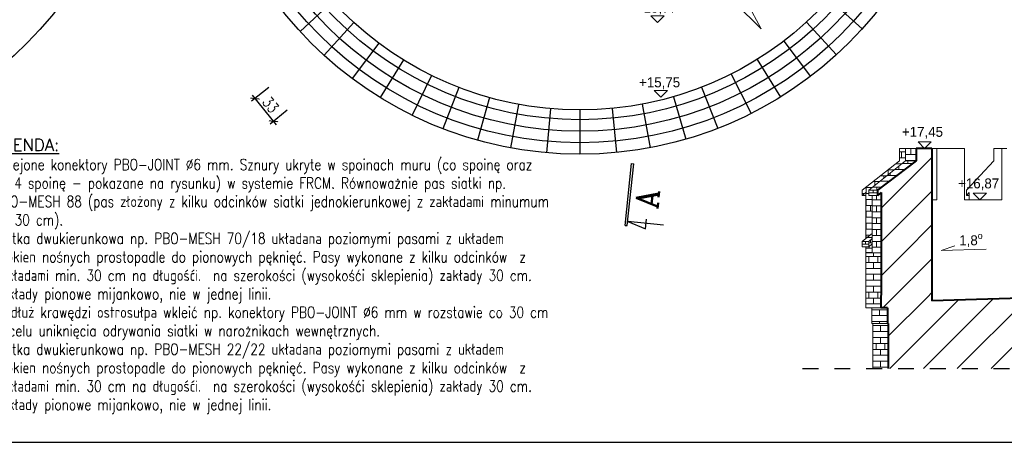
# Model space of a CAD drawing. Header units: millimetres. Extents: x 67877 to 166263, y -957 to 33454.
# Tile 96 of 98: x 142007 to 153138, y 14193 to 18967. Entities that reach past the tile are written whole.
import ezdxf
from ezdxf.enums import TextEntityAlignment as Align

# ---------------------------------------------------------------- set-up
doc = ezdxf.new("R2010")
doc.units = ezdxf.units.MM
doc.linetypes.add('Przerywana', pattern=[360, 180, -180])
doc.linetypes.add('Wipeout_Contour', pattern=[1000, 0, -1000])
for name, color, linetype, lineweight in [('0_Nr_pióra__1', 7, 'Continuous', 13), ('0_Nr_pióra__101', 253, 'Continuous', 5), ('0_Nr_pióra__102', 9, 'Continuous', 5), ('0_Nr_pióra__103', 7, 'Continuous', 5), ('0_Nr_pióra__27', 7, 'Continuous', 40), ('0_Nr_pióra__28', 7, 'Continuous', 25), ('0_Nr_pióra__7', 7, 'Continuous', 20), ('0_Nr_pióra__90', 7, 'Continuous', 13), ('bj numerki', 2, 'Continuous', 30), ('inw_schody zewnętrzne_Nr_pióra__1', 7, 'Continuous', 13), ('inw_schody zewnętrzne_Nr_pióra__27', 7, 'Continuous', 40), ('inw_schody zewnętrzne_Nr_pióra__87', 7, 'Continuous', 13), ('inw_ściany zewnętrzne_Nr_pióra__87', 7, 'Continuous', 13)]:
    doc.layers.add(name, color=color, linetype=linetype, lineweight=lineweight)
for name, color, linetype in [('1', 2, 'Continuous'), ('bj kreskowanie', 8, 'Continuous'), ('bj linia odniesienia', 4, 'Continuous'), ('bj opis duży', 5, 'Continuous'), ('bj wymiar', 8, 'Continuous'), ('inw_schody zewnętrzne', 7, 'Continuous')]:
    doc.layers.add(name, color=color, linetype=linetype)
doc.styles.add('Beta 50', font='simplex.shx', dxfattribs={"width": 0.8, "height": 125})
doc.styles.add('GENERATED_STYLE_2', font='arial.ttf')
doc.styles.add('STYL_AUTOMATYCZNY_1', font='GOTHIC.TTF')
doc.styles.add('TXT5', font='COMPLEX.shx', dxfattribs={"height": 100})
doc.dimstyles.new('Beta 50', dxfattribs={"dimtxt": 100, "dimasz": 75, "dimexe": 50, "dimexo": 0, "dimgap": 30, "dimtad": 1, "dimdec": 0, "dimtxsty": 'Beta 50', "dimblk": 'ARCHTICK', "dimcen": 75, "dimdle": 50, "dimclrd": 256, "dimclre": 256, "dimclrt": 2, "dimadec": 0, "dimazin": 0, "dimtfac": 1, "dimtdec": 0, "dimtmove": 0, "dimatfit": 3, "dimfxl": 200, "dimfxlon": 1, "dimarcsym": 0})
pattern_1 = [(45, (125427.97, 67.22), (-190.9188, 190.9188), [])]

# ---------------------------------------------------------------- blocks, each defined once
blk = doc.blocks.new('Wymiary_38_4', base_point=(695768, 3995))
at = {"layer": '0_Nr_pióra__1', "linetype": 'Continuous'}
for p, q in [((695768, 3995), (695693, 4070)), ((695693, 4070), (695843, 4070)), ((695843, 4070), (695768, 3995))]:
    blk.add_line(p, q, dxfattribs=at)
at = {"layer": '0_Nr_pióra__1', "insert": (695523, 4085), "char_height": 112.5, "attachment_point": 7, "style": 'STYL_AUTOMATYCZNY_1'}
blk.add_mtext('\\A1;{\\pql;\\fCentury Gothic|b0|i0|c238|p34;+15,77}', dxfattribs=at)
blk = doc.blocks.new('Wymiary_42_4', base_point=(695806, 3151))
at = {"layer": '0_Nr_pióra__1', "linetype": 'Continuous'}
for p, q in [((695806, 3151), (695731, 3226)), ((695731, 3226), (695881, 3226)), ((695881, 3226), (695806, 3151))]:
    blk.add_line(p, q, dxfattribs=at)
at = {"layer": '0_Nr_pióra__1', "insert": (695560, 3241), "char_height": 112.5, "attachment_point": 7, "style": 'STYL_AUTOMATYCZNY_1'}
blk.add_mtext('\\A1;{\\pql;\\fCentury Gothic|b0|i0|c238|p34;+15,75}', dxfattribs=at)
blk = doc.blocks.new('Wymiary_67_4', base_point=(766540, 21673))
at = {"layer": '0_Nr_pióra__1', "linetype": 'Continuous'}
for p, q in [((766540, 21673), (766390, 21823)), ((766390, 21823), (766690, 21823)), ((766690, 21823), (766540, 21673))]:
    blk.add_line(p, q, dxfattribs=at)
at = {"layer": '0_Nr_pióra__1', "insert": (766027, 21892), "char_height": 225, "attachment_point": 7, "style": 'STYL_AUTOMATYCZNY_1'}
blk.add_mtext('\\A1;{\\pql;\\fCentury Gothic|b0|i0|c238|p34;+17,45}', dxfattribs=at)
blk = doc.blocks.new('Wymiary_69_4', base_point=(767165, 21093))
at = {"layer": '0_Nr_pióra__1', "linetype": 'Continuous'}
for p, q in [((767165, 21093), (767015, 21243)), ((767015, 21243), (767315, 21243)), ((767315, 21243), (767165, 21093))]:
    blk.add_line(p, q, dxfattribs=at)
at = {"layer": '0_Nr_pióra__1', "insert": (766673, 21307), "char_height": 225, "attachment_point": 7, "style": 'STYL_AUTOMATYCZNY_1'}
blk.add_mtext('\\A1;{\\pql;\\fCentury Gothic|b0|i0|c238|p34;+16,87}', dxfattribs=at)
blk = doc.blocks.new('P6')
at = {"layer": '1', "linetype": 'Continuous'}
for p, q in [((0, 80.9), (0, 0)), ((12.3, 41.7), (-9.2, 41.7)), ((0, 0), (12.3, 41.7)), ((9.6, -0.1), (-130.8, -0.1)), ((-130.8, -5.1), (-130.8, -0.1)), ((9.6, -5.1), (-130.8, -5.1)), ((9.6, -5.1), (9.6, -0.1))]:
    blk.add_line(p, q, dxfattribs=at)
at = {"layer": '1', "style": 'TXT5'}
blk.add_attdef('NR', text='', height=50, dxfattribs=at).set_placement((-22.7, 10), align=Align.RIGHT)
blk = doc.blocks.new('_ArchTick')
at = {"color": 0, "linetype": 'ByBlock', "const_width": 0.15}
blk.add_lwpolyline([(-0.5, -0.5), (0.5, 0.5)], dxfattribs=at)
blk = doc.blocks.new('*D177')
at = {"layer": 'bj wymiar', "lineweight": -2}
for p, q in [((144823, 18202), (144629, 18045)), ((144636, 18115), (144907, 17781)), ((145031, 17946), (144837, 17788))]:
    blk.add_line(p, q, dxfattribs=at)
at = {"layer": 'Defpoints', "color": 0}
for p in [(147054, 20014), (147263, 19758), (144876, 17820)]:
    blk.add_point(p, dxfattribs=at)
at = {"layer": 'bj wymiar', "lineweight": -2, "xscale": 75, "yscale": 75, "zscale": 75}
for p, rotation in [((144667, 18076), 129.0725391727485), ((144876, 17820), 309.0725391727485)]:
    blk.add_blockref('_ArchTick', p, dxfattribs=dict(at, rotation=rotation))
at = {"layer": 'bj wymiar', "color": 2, "insert": (144843, 18006), "char_height": 125, "attachment_point": 5, "rotation": 309.0725, "style": 'Beta 50'}
blk.add_mtext('33', dxfattribs=at)

msp = doc.modelspace()

# ---------------------------------------------------------------- hatches: boundary and pattern name
at = {"layer": '0_Nr_pióra__101', "linetype": 'Continuous'}
h = msp.add_hatch(dxfattribs=at)
h.set_pattern_fill('Cegła___wiązanie_pospoli_00', color=256, style=0, pattern_type=2)
h.set_pattern_definition([(0, (152724.6, 16998.16), (0, 67), []), (90, (152724.6, 16998.16), (-201, 0), [67, -67]), (90, (152825.1, 17065.16), (-201, 0), [67, -201, 67, -67]), (90, (152774.85, 17199.16), (-100.5, 0), [67, -335])])
h.paths.add_polyline_path([(152739.127, 17013.654), (152710.078, 16982.672), (152739.127, 16982.672)])
at = {"layer": '0_Nr_pióra__102', "linetype": 'Continuous'}
h = msp.add_hatch(dxfattribs=at)
h.set_pattern_fill('Cegła___wiązanie_pospoli_00', color=256, style=0, pattern_type=2)
h.set_pattern_definition([(0, (151775.73, 17003.753), (0, 67), []), (90, (151775.73, 17003.75), (-201, 0), [67, -67]), (90, (151876.23, 17070.75), (-201, 0), [67, -201, 67, -67]), (90, (151825.98, 17204.75), (-100.5, 0), [67, -335])])
h.paths.add_polyline_path([(151645.577, 16982.672), (151627.71, 16982.672), (151607.011, 16982.672), (151607.011, 17042.672), (152019.003, 17373.654), (152019.003, 17513.654), (151951.697, 17513.654), (151951.697, 17373.654), (151532.453, 17042.672), (151532.453, 16982.672), (151571.697, 17013.654), (151571.697, 16493.852), (151645.577, 16552.178)])
h = msp.add_hatch(dxfattribs=at)
h.set_pattern_fill('Cegła___wiązanie_pospoli_00', color=256, style=0, pattern_type=2)
h.set_pattern_definition([(0, (152080.33, 17443.654), (0, 67), []), (90, (152080.33, 17443.65), (-201, 0), [67, -67]), (90, (152180.83, 17510.65), (-201, 0), [67, -201, 67, -67]), (90, (152130.58, 17644.65), (-100.5, 0), [67, -335])])
h.paths.add_polyline_path([(152019.003, 17513.654), (152019.003, 17373.654), (152037.702, 17373.654), (152085.265, 17373.654), (152141.654, 17373.654), (152141.654, 17513.654), (152085.265, 17513.654), (152037.702, 17513.654)])
h = msp.add_hatch(dxfattribs=at)
h.set_pattern_fill('Cegła___wiązanie_pospoli_00', color=256, style=0, pattern_type=2)
h.set_pattern_definition([(0, (151846.14, 17208.16), (0, 67), []), (90, (151846.14, 17208.16), (-201, 0), [67, -67]), (90, (151946.64, 17275.16), (-201, 0), [67, -201, 67, -67]), (90, (151896.39, 17409.16), (-100.5, 0), [67, -335])])
h.paths.add_polyline_path([(151704.236, 17042.672), (152138.704, 17371.423), (152085.265, 17373.654), (152037.702, 17373.654), (152019.003, 17373.654), (151607.011, 17042.672), (151627.71, 17042.672)])
h = msp.add_hatch(dxfattribs=at)
h.set_pattern_fill('Cegła___wiązanie_pospoli_00', color=256, style=0, pattern_type=2)
h.set_pattern_definition([(0, (151655.624, 17012.67), (0, 67), []), (90, (151655.62, 17012.67), (-201, 0), [67, -67]), (90, (151756.12, 17079.67), (-201, 0), [67, -201, 67, -67]), (90, (151705.87, 17213.67), (-100.5, 0), [67, -335])])
h.paths.add_polyline_path([(151607.011, 17042.672), (151607.011, 16982.672), (151627.71, 16982.672), (151680.359, 16982.672), (151704.236, 16982.672), (151704.236, 17042.672), (151680.359, 17042.672), (151627.71, 17042.672)])
h = msp.add_hatch(dxfattribs=at)
h.set_pattern_fill('Cegła___wiązanie_pospoli_00', color=256, style=0, pattern_type=2)
h.set_pattern_definition([(0, (151692.174, 16663.47), (0, 67), []), (90, (151692.17, 16663.47), (-201, 0), [67, -67]), (90, (151792.67, 16730.47), (-201, 0), [67, -201, 67, -67]), (90, (151742.42, 16864.47), (-100.5, 0), [67, -335])])
h.paths.add_polyline_path([(151645.577, 16542.909), (151645.577, 16524.778), (151645.577, 16493.456), (151645.577, 16433.456), (151645.577, 16333.654), (151658.86, 16333.654), (151661.473, 16333.654), (151661.916, 16333.654), (151666.088, 16333.654), (151706.226, 16333.654), (151712.35, 16333.654), (151713.335, 16333.654), (151718.261, 16333.654), (151745.181, 16333.654), (151745.181, 17013.654), (151718.261, 16993.285), (151704.236, 16982.672), (151680.359, 16982.672), (151666.088, 16982.672), (151645.577, 16982.672), (151645.577, 16552.178), (151645.577, 16552.152)])
h = msp.add_hatch(dxfattribs=at)
h.set_pattern_fill('Cegła___wiązanie_pospoli_00', color=256, style=0, pattern_type=2)
h.set_pattern_definition([(0, (151588.975, 16507.425), (0, 67), []), (90, (151588.98, 16507.43), (-201, 0), [67, -67]), (90, (151689.48, 16574.43), (-201, 0), [67, -201, 67, -67]), (90, (151639.23, 16708.43), (-100.5, 0), [67, -335])])
h.paths.add_polyline_path([(151607.258, 16462.672), (151532.374, 16462.672), (151645.577, 16552.178), (151645.577, 16493.456)])
h = msp.add_hatch(dxfattribs=at)
h.set_pattern_fill('Cegła___wiązanie_pospoli_00', color=256, style=0, pattern_type=2)
h.set_pattern_definition([(0, (151626.42, 16448.064), (0, 67), []), (90, (151626.42, 16448.06), (-201, 0), [67, -67]), (90, (151726.92, 16515.06), (-201, 0), [67, -201, 67, -67]), (90, (151676.67, 16649.06), (-100.5, 0), [67, -335])])
h.paths.add_polyline_path([(151607.258, 16462.672), (151607.258, 16402.672), (151645.577, 16433.456), (151645.577, 16493.456)])
h = msp.add_hatch(dxfattribs=at)
h.set_pattern_fill('Cegła___wiązanie_pospoli_00', color=256, style=0, pattern_type=2)
h.set_pattern_definition([(0, (151569.816, 16432.67), (0, 67), []), (90, (151569.82, 16432.67), (-201, 0), [67, -67]), (90, (151670.32, 16499.67), (-201, 0), [67, -201, 67, -67]), (90, (151620.07, 16633.67), (-100.5, 0), [67, -335])])
h.paths.add_polyline_path([(151532.374, 16462.672), (151532.374, 16402.672), (151544.224, 16402.672), (151567.55, 16402.672), (151607.258, 16402.672), (151607.258, 16462.672), (151567.55, 16462.672), (151544.224, 16462.672)])
h = msp.add_hatch(dxfattribs=at)
h.set_pattern_fill('Cegła___wiązanie_pospoli_00', color=256, style=0, pattern_type=2)
h.set_pattern_definition([(0, (151608.597, 16384.964), (0, 67), []), (90, (151608.6, 16384.96), (-201, 0), [67, -67]), (90, (151709.1, 16451.96), (-201, 0), [67, -201, 67, -67]), (90, (151658.85, 16585.96), (-100.5, 0), [67, -335])])
h.paths.add_polyline_path([(151571.617, 16402.672), (151571.617, 16336.472), (151583.36, 16336.472), (151606.474, 16336.472), (151645.577, 16336.472), (151645.577, 16433.456), (151607.258, 16402.672)])
h = msp.add_hatch(dxfattribs=at)
h.set_pattern_fill('Cegła___wiązanie_pospoli_00', color=256, style=0, pattern_type=2)
h.set_pattern_definition([(0, (151658.05, 16023.654), (0, 67), []), (90, (151658.05, 16023.65), (-201, 0), [67, -67]), (90, (151758.55, 16090.65), (-201, 0), [67, -201, 67, -67]), (90, (151708.3, 16224.65), (-100.5, 0), [67, -335])])
h.paths.add_polyline_path([(151576.226, 16333.654), (151576.226, 15983.654), (151570.522, 15983.654), (151570.522, 15713.654), (151578.556, 15713.654), (151597.053, 15713.654), (151625.967, 15713.654), (151665.23, 15713.654), (151714.746, 15713.654), (151743.019, 15713.654), (151745.581, 15993.204), (151745.581, 16333.654), (151745.181, 16333.654), (151718.261, 16333.654), (151713.335, 16333.654), (151712.35, 16333.654), (151706.226, 16333.654), (151666.088, 16333.654), (151661.916, 16333.654), (151661.473, 16333.654), (151658.86, 16333.654), (151645.577, 16333.654)])
h = msp.add_hatch(dxfattribs=at)
h.set_pattern_fill('Cegła___wiązanie_pospoli_00', color=256, style=0, pattern_type=2)
h.set_pattern_definition([(0, (151728.23, 15623.654), (0, 67), []), (90, (151728.23, 15623.65), (-201, 0), [67, -67]), (90, (151828.73, 15690.65), (-201, 0), [67, -201, 67, -67]), (90, (151778.48, 15824.65), (-100.5, 0), [67, -335])])
h.paths.add_polyline_path([(151640.537, 15713.654), (151640.537, 15533.654), (151648.442, 15533.654), (151666.641, 15533.654), (151695.09, 15533.654), (151733.721, 15533.654), (151782.44, 15533.654), (151815.92, 15533.654), (151815.92, 15713.654), (151743.019, 15713.654), (151714.746, 15713.654), (151665.23, 15713.654)])
h = msp.add_hatch(dxfattribs=at)
h.set_pattern_fill('Cegła___wiązanie_pospoli_00', color=256, style=0, pattern_type=2)
h.set_pattern_definition([(0, (151737.254, 15443.654), (0, 67), []), (90, (151737.25, 15443.65), (-201, 0), [67, -67]), (90, (151837.75, 15510.65), (-201, 0), [67, -201, 67, -67]), (90, (151787.5, 15644.65), (-100.5, 0), [67, -335])])
h.paths.add_polyline_path([(151651.46, 15533.654), (151651.46, 15353.654), (151651.46, 15026.201), (151675.666, 15026.201), (151704.115, 15026.201), (151742.746, 15026.201), (151824.945, 15026.207), (151824.945, 15353.654), (151824.945, 15533.654), (151752.044, 15533.654), (151723.771, 15533.654), (151674.255, 15533.654)])
at = {"layer": 'inw_schody zewnętrzne_Nr_pióra__1', "linetype": 'Continuous'}
h = msp.add_hatch(dxfattribs=at)
h.set_pattern_fill('Bloczki_ceramiczne_0004', color=256, style=0, pattern_type=2)
h.set_pattern_definition(pattern_1)
h.paths.add_polyline_path([(152141.654, 17313.654), (151745.181, 17013.654), (151745.181, 16333.654), (152155.391, 16333.654), (152318.56, 16333.654), (152318.56, 17513.654), (152155.391, 17513.654), (152141.654, 17513.654), (152141.654, 17373.654)])
h = msp.add_hatch(dxfattribs=at)
h.set_pattern_fill('Bloczki_ceramiczne_0004', color=256, style=0, pattern_type=2)
h.set_pattern_definition(pattern_1)
h.paths.add_polyline_path([(151745.493, 15983.654), (151743.019, 15713.654), (151815.92, 15713.654), (151815.92, 15533.654), (151824.945, 15533.654), (151824.945, 15833.654), (152132.372, 15833.654), (152318.887, 15833.654), (152318.887, 16333.654), (152082.86, 16333.654), (151745.581, 16333.654), (151745.581, 15983.654)])
h = msp.add_hatch(dxfattribs=at)
h.set_pattern_fill('Bloczki_ceramiczne_0004', color=256, style=0, pattern_type=2)
h.set_pattern_definition(pattern_1)
h.paths.add_polyline_path([(151824.945, 15833.654), (151824.945, 15026.201), (151933.908, 15026.201), (152707.602, 15026.201), (153251.793, 15026.201), (153409.297, 15026.201), (153475.317, 15026.201), (153551.46, 15026.201), (153551.46, 15694.775), (153586.587, 15830.578), (152317.729, 15790.872), (152318.887, 15833.654), (151933.908, 15833.654)])

# ---------------------------------------------------------------- linework, layer by layer
at = {"layer": '0_Nr_pióra__103', "linetype": 'Continuous'}
msp.add_line((151824.945, 15533.654), (151815.92, 15533.654), dxfattribs=at)
at = {"layer": '0_Nr_pióra__27', "linetype": 'Continuous'}
for p, q in [((151745.581, 15993.204), (151743.019, 15713.654)), ((151815.92, 15713.654), (151743.019, 15713.654)), ((151815.92, 15713.654), (151815.92, 15533.654))]:
    msp.add_line(p, q, dxfattribs=at)
at = {"layer": '0_Nr_pióra__28', "linetype": 'Continuous'}
for centre, radius in [((139051.967, 21747.063), 4300), ((148339.797, 21747.063), 4300), ((139051.967, 21747.063), 3800), ((148339.797, 21747.063), 3800)]:
    msp.add_circle(centre, radius, dxfattribs=at)
at = {"layer": '0_Nr_pióra__90', "linetype": 'Continuous'}
for p, q in [((151570.522, 15713.654), (151578.556, 15713.654)), ((151578.556, 15713.654), (151597.053, 15713.654)), ((151597.053, 15713.654), (151625.967, 15713.654)), ((151625.967, 15713.654), (151665.23, 15713.654)), ((151640.537, 15533.654), (151640.537, 15713.654)), ((151665.23, 15713.654), (151714.746, 15713.654)), ((151714.746, 15713.654), (151743.019, 15713.654)), ((151640.537, 15533.654), (151648.442, 15533.654)), ((151648.442, 15533.654), (151666.641, 15533.654)), ((151666.641, 15533.654), (151695.09, 15533.654)), ((151695.09, 15533.654), (151733.721, 15533.654)), ((151733.721, 15533.654), (151782.44, 15533.654)), ((151782.44, 15533.654), (151815.92, 15533.654))]:
    msp.add_line(p, q, dxfattribs=at)
at = {"layer": 'bj kreskowanie', "linetype": 'Continuous'}
for p, q in [((145544.734, 19172.42), (145177.08, 18833.553)), ((151159.537, 19199.418), (151530.671, 18864.367)), ((145783.851, 18934.845), (145447.674, 18564.73)), ((150902.374, 18940.887), (151239.687, 18571.807)), ((146065.157, 18702.815), (145766.002, 18302.183)), ((150643.653, 18724.831), (150946.931, 18327.31)), ((146343.843, 18513.209), (146081.369, 18087.642)), ((150343.379, 18517.93), (150607.159, 18093.171)), ((146662.983, 18336.793), (146442.507, 17888.028)), ((150049.375, 18353.076), (150274.475, 17906.613)), ((146971.754, 18201.606), (146791.915, 17735.068)), ((149716.205, 18204.846), (149897.477, 17738.863)), ((147317.869, 18086.808), (147183.574, 17605.181)), ((149396.923, 18096.805), (149536.186, 17616.591)), ((147646.218, 18010.641), (147555.133, 17519.008)), ((148007.531, 17961.366), (147963.986, 17463.266)), ((148339.797, 17947.063), (148339.797, 17447.063)), ((148704.011, 17964.557), (148751.934, 17466.859)), ((149042.194, 18012.289), (149134.79, 17520.938))]:
    msp.add_line(p, q, dxfattribs=at)
for radius in [4170, 4040, 3910]:
    msp.add_circle((148339.797, 21747.063), radius, dxfattribs=at)
at = {"layer": 'bj linia odniesienia', "linetype": 'Przerywana'}
msp.add_line((150856.453, 15026.201), (160986.468, 15026.201), dxfattribs=at)
at = {"layer": 'inw_schody zewnętrzne_Nr_pióra__1', "linetype": 'Continuous'}
msp.add_line((151745.581, 16333.654), (151745.181, 16333.654), dxfattribs=at)
at = {"layer": 'inw_schody zewnętrzne_Nr_pióra__27', "linetype": 'Continuous'}
for p, q in [((152141.654, 17513.654), (152141.654, 17373.654)), ((152318.56, 17513.654), (152318.56, 16333.654)), ((152141.654, 17373.654), (151704.236, 17042.672)), ((151704.236, 17042.672), (151704.236, 16982.672)), ((151745.181, 17013.654), (151704.236, 16982.672)), ((151745.181, 17013.654), (151745.181, 16333.654)), ((151745.581, 16333.654), (151745.581, 15983.654)), ((152318.887, 16333.654), (152317.729, 15790.872)), ((151824.945, 15533.654), (151824.945, 15026.201))]:
    msp.add_line(p, q, dxfattribs=at)
at = {"layer": 'inw_schody zewnętrzne_Nr_pióra__27', "linetype": 'Continuous', "flags": 128}
for points in [[(152318.56, 17513.654), (152155.391, 17513.654), (152141.654, 17513.654)], [(159524.034, 15795.604), (158269.809, 15830.541), (153585.391, 15830.541), (152317.729, 15790.872)]]:
    msp.add_lwpolyline(points, dxfattribs=at)
at = {"layer": 'inw_schody zewnętrzne_Nr_pióra__87', "linetype": 'Continuous'}
for p, q in [((151951.697, 17373.654), (151951.697, 17513.654)), ((151951.697, 17513.654), (152019.003, 17513.654)), ((152019.003, 17513.654), (152037.702, 17513.654)), ((152019.003, 17373.654), (152019.003, 17513.654)), ((152037.702, 17513.654), (152085.265, 17513.654)), ((152085.265, 17513.654), (152141.654, 17513.654)), ((152318.56, 17513.654), (152376.004, 17513.654)), ((152376.004, 17513.654), (152376.004, 16933.654)), ((152456.879, 17513.654), (152376.004, 17513.654)), ((152541.964, 17513.654), (152456.879, 17513.654)), ((152636.012, 17513.654), (152541.964, 17513.654)), ((152687.393, 17513.654), (152636.012, 17513.654)), ((153020.415, 17373.654), (153020.415, 17513.654)), ((153020.415, 17513.654), (153109.243, 17513.654)), ((153109.057, 16933.654), (153109.057, 17513.654)), ((153165.794, 17513.654), (153109.243, 17513.654)), ((152037.702, 17373.654), (152019.003, 17373.654)), ((152085.265, 17373.654), (152037.702, 17373.654)), ((152141.654, 17373.654), (152085.265, 17373.654)), ((151627.71, 17042.672), (151680.359, 17042.672)), ((151680.359, 17042.672), (151704.236, 17042.672)), ((151627.71, 16982.672), (151680.359, 16982.672)), ((151680.359, 16982.672), (151704.236, 16982.672)), ((152340.565, 16933.654), (152318.56, 16933.654)), ((152375.77, 16933.654), (152340.565, 16933.654)), ((152919.265, 16933.654), (152803.245, 16933.654)), ((153043.248, 16933.654), (152919.265, 16933.654)), ((153109.057, 16933.654), (153043.248, 16933.654)), ((151706.226, 16333.654), (151712.35, 16333.654)), ((151712.35, 16333.654), (151713.335, 16333.654)), ((151713.335, 16333.654), (151718.261, 16333.654)), ((151718.261, 16333.654), (151745.181, 16333.654)), ((151651.46, 15026.201), (151651.46, 15533.654))]:
    msp.add_line(p, q, dxfattribs=at)
at = {"layer": 'inw_ściany zewnętrzne_Nr_pióra__87', "linetype": 'Continuous', "flags": 128}
for points in [[(149806.101, 19444.861), (150387.439, 18863.523), (150235.161, 19151.236)], [(152933.931, 16376.357), (152424.301, 16360.409), (152578.288, 16413.135)]]:
    msp.add_lwpolyline(points, dxfattribs=at)

# ---------------------------------------------------------------- block references
at = {"linetype": 'Continuous'}
for name, p in [('Wymiary_38_4', (149216.945, 18936.711)), ('Wymiary_42_4', (149254.477, 18092.323))]:
    msp.add_blockref(name, p, dxfattribs=at)
at = {"linetype": 'Continuous', "xscale": 0.5, "yscale": 0.5, "zscale": 0.5}
msp.add_blockref('Wymiary_67_4', (152236.975, 17513.654), dxfattribs=at)
at = {"layer": 'bj numerki'}
ref = msp.add_blockref('P6', (148880.74, 16688.895), dxfattribs=dict(at, xscale=5.000000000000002, yscale=5.000000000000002, zscale=5.000000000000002, rotation=264.0725391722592))
ref.add_attrib('NR', 'A', dxfattribs={"layer": '1', "height": 250, "rotation": 444.0725392, "style": 'TXT5'}).set_placement((149237.196, 17036.202), align=Align.RIGHT)

# ---------------------------------------------------------------- texts
at = {"layer": '0_Nr_pióra__7', "linetype": 'Continuous', "insert": (152760.452, 16386.025), "char_height": 112.5, "attachment_point": 8, "style": 'STYL_AUTOMATYCZNY_1'}
msp.add_mtext('\\A1;{\\pqc;\\fCentury Gothic|b0|i0|c238|p34;1,8\\fCentury Gothic|b0|i0|c238|p34;\\A1{\\H.66x;\\So^  ;}}', dxfattribs=at)
at = {"layer": 'bj opis duży', "insert": (141499.447, 14514.558), "char_height": 54.6, "width": 7066.12226, "attachment_point": 7, "style": 'GENERATED_STYLE_2'}
msp.add_mtext('{\\Fcomplex.shx|c238;\\H2.5x;\\L LEGENDA:\\P\\pxi-4,l4,t4;\\A1;\\Fsimplex.shx|c238;\\H0.916685x;\\l\\W0.8;1.^IWklejone konektory PBO-JOINT %%C6 mm. Sznury ukryte w spoinach muru (co spoinę oraz co 4 spoinę - pokazane na rysunku) w systemie FRCM. Równoważnie pas siatki np. PBO-MESH 88 (pas złożony z kilku odcinków siatki jednokierunkowej z zakładami minumum po 30 cm).\\P2.^ISiatka dwukierunkowa np. PBO-MESH 70/18 układana poziomymi pasami z układem włókien nośnych prostopadle do pionowych pęknięć. Pasy wykonane z kilku odcinków  z zakładami min. 30 cm na długośći.  na szerokości (wysokośći sklepienia) zakłady 30 cm. Zakłady pionowe mijankowo, nie w jednej linii.\\P3.^IWzdłuż krawędzi ostrosułpa wkleić np. konektory PBO-JOINT %%C6 mm w rozstawie co 30 cm w celu uniknięcia odrywania siatki w narożnikach wewnętrznych. \\P4.^ISiatka dwukierunkowa np. PBO-MESH 22/22 układana poziomymi pasami z układem włókien nośnych prostopadle do pionowych pęknięć. Pasy wykonane z kilku odcinków  z zakładami min. 30 cm na długośći.  na szerokości (wysokośći sklepienia) zakłady 30 cm. Zakłady pionowe mijankowo, nie w jednej linii.}', dxfattribs=at)

# ---------------------------------------------------------------- dimensions: what is measured, and where the dimension line sits
at = {"layer": 'bj wymiar'}
dim = msp.add_aligned_dim(p1=(147054.423, 20014.403), p2=(147262.886, 19757.638), distance=-3074.672, dimstyle='Beta 50', override={"dimlfac": 0.1, "dimblk": 'ArchTick'}, dxfattribs=at)
dim.commit()
dim.dimension.update_dxf_attribs({"geometry": '*D177', "text_midpoint": (144843.45, 18006.346)})

# ---------------------------------------------------------------- next in the draw order: wipeouts: each hides what was drawn before it
at = {"linetype": 'Wipeout_Contour', "ltscale": 3064595.423924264}
msp.add_wipeout([(151571.697, 17013.654), (151532.453, 16982.672), (151537.44, 16982.672), (151571.697, 17009.749)], dxfattribs=at).dxf.layer = 'inw_schody zewnętrzne'
at = {"linetype": 'Wipeout_Contour', "ltscale": 2301972.829172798}
msp.add_wipeout([(152710.078, 16982.672), (152739.127, 16982.672), (152739.127, 17013.654)], dxfattribs=at).dxf.layer = 'inw_schody zewnętrzne'
at = {"linetype": 'Wipeout_Contour', "ltscale": 3064684.471659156}
msp.add_wipeout([(151645.577, 16552.178), (151532.202, 16462.672), (151532.374, 16462.672), (151645.577, 16552.046)], dxfattribs=at).dxf.layer = 'inw_schody zewnętrzne'
at = {"linetype": 'Wipeout_Contour', "ltscale": 3064585.025706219}
msp.add_wipeout([(151570.522, 16333.654), (151570.522, 15983.654), (151576.226, 15983.654), (151576.226, 16333.654)], dxfattribs=at).dxf.layer = 'inw_schody zewnętrzne'

# ---------------------------------------------------------------- next in the draw order: linework, layer by layer
at = {"layer": '0_Nr_pióra__90', "linetype": 'Continuous'}
msp.add_line((151570.522, 15713.654), (151570.522, 15997.207), dxfattribs=at)
at = {"layer": 'inw_schody zewnętrzne_Nr_pióra__87', "linetype": 'Continuous'}
for p, q in [((152687.393, 17513.654), (152687.393, 16933.654)), ((151532.453, 17042.672), (151951.697, 17373.654)), ((151607.011, 17042.672), (152019.003, 17373.654)), ((152710.078, 17042.672), (153020.415, 17373.654)), ((151532.453, 16982.672), (151532.453, 17042.672)), ((151607.011, 17042.672), (151627.71, 17042.672)), ((151607.011, 16982.672), (151607.011, 17042.672)), ((152710.078, 16982.672), (152710.078, 17042.672)), ((151571.697, 17013.654), (151532.453, 16982.672)), ((151537.44, 16982.672), (151532.453, 16982.672)), ((151555.346, 16982.672), (151537.44, 16982.672)), ((151571.697, 16982.672), (151555.346, 16982.672)), ((151607.011, 16982.672), (151627.71, 16982.672)), ((151645.577, 16493.456), (151645.577, 16982.672)), ((152687.393, 16933.654), (152687.606, 16933.654)), ((152803.245, 16933.654), (152687.606, 16933.654)), ((152739.127, 17013.654), (152710.078, 16982.672)), ((152739.127, 16982.672), (152710.078, 16982.672)), ((152739.127, 16933.654), (152739.127, 17013.654)), ((151607.258, 16462.672), (151645.577, 16493.456)), ((151645.577, 16433.456), (151645.577, 16493.456))]:
    msp.add_line(p, q, dxfattribs=at)

# ---------------------------------------------------------------- next in the draw order: block references
at = {"linetype": 'Continuous', "xscale": 0.5, "yscale": 0.5, "zscale": 0.5}
msp.add_blockref('Wymiary_69_4', (152861.255, 16933.654), dxfattribs=at)

# ---------------------------------------------------------------- next in the draw order: wipeouts: each hides what was drawn before it
at = {"linetype": 'Wipeout_Contour', "ltscale": 3064449.928429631}
msp.add_wipeout([(151532.202, 16462.672), (151532.202, 16402.672), (151532.374, 16402.672), (151532.374, 16462.672)], dxfattribs=at).dxf.layer = 'inw_schody zewnętrzne'
at = {"linetype": 'Wipeout_Contour', "ltscale": 3064744.742195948}
msp.add_wipeout([(151571.697, 16333.654), (151645.577, 16333.654), (151645.577, 16336.472), (151571.697, 16336.472)], dxfattribs=at).dxf.layer = 'inw_schody zewnętrzne'

# ---------------------------------------------------------------- next in the draw order: linework, layer by layer
at = {"layer": 'inw_schody zewnętrzne_Nr_pióra__87', "linetype": 'Continuous'}
for p, q in [((151571.697, 16493.852), (151571.697, 17013.654)), ((151532.202, 16462.672), (151571.697, 16493.852)), ((151571.697, 16493.852), (151645.577, 16552.178)), ((151532.202, 16462.672), (151532.374, 16462.672)), ((151532.374, 16462.672), (151544.224, 16462.672)), ((151544.224, 16462.672), (151567.55, 16462.672)), ((151567.55, 16462.672), (151607.258, 16462.672)), ((151645.577, 16333.654), (151645.577, 16433.456)), ((151645.577, 16333.654), (151658.86, 16333.654)), ((151658.86, 16333.654), (151661.473, 16333.654)), ((151661.473, 16333.654), (151661.916, 16333.654)), ((151661.916, 16333.654), (151666.088, 16333.654)), ((151666.088, 16333.654), (151706.226, 16333.654))]:
    msp.add_line(p, q, dxfattribs=at)

# ---------------------------------------------------------------- next in the draw order: wipeouts: each hides what was drawn before it
at = {"linetype": 'Wipeout_Contour', "ltscale": 3064600.072029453}
msp.add_wipeout([(151571.617, 16402.672), (151571.446, 16402.672), (151571.446, 16336.472), (151571.617, 16336.472)], dxfattribs=at).dxf.layer = 'inw_schody zewnętrzne'

# ---------------------------------------------------------------- next in the draw order: linework, layer by layer
at = {"layer": 'bj linia odniesienia'}
msp.add_lwpolyline([(134263.095, 14192.948), (165963.095, 14192.948), (165963.095, 28442.948), (134263.095, 28442.948)], close=True, dxfattribs=at)
at = {"layer": 'inw_schody zewnętrzne_Nr_pióra__87', "linetype": 'Continuous'}
for p, q in [((151532.202, 16402.672), (151532.202, 16462.672)), ((151532.202, 16402.672), (151532.374, 16402.672)), ((151532.374, 16402.672), (151544.224, 16402.672)), ((151544.224, 16402.672), (151567.55, 16402.672)), ((151567.55, 16402.672), (151607.258, 16402.672)), ((151571.446, 16336.472), (151571.446, 16402.672)), ((151607.258, 16402.672), (151607.258, 16462.672)), ((151645.577, 16433.456), (151607.258, 16402.672)), ((151570.522, 15983.654), (151570.522, 16333.654)), ((151570.522, 16333.654), (151576.226, 16333.654)), ((151571.446, 16336.472), (151571.617, 16336.472)), ((151571.617, 16336.472), (151583.36, 16336.472)), ((151571.697, 16333.654), (151571.697, 16336.472)), ((151576.226, 16333.654), (151593.32, 16333.654)), ((151583.36, 16336.472), (151606.474, 16336.472)), ((151593.32, 16333.654), (151621.761, 16333.654)), ((151606.474, 16336.472), (151645.577, 16336.472)), ((151621.761, 16333.654), (151645.577, 16333.654))]:
    msp.add_line(p, q, dxfattribs=at)

doc.saveas('drawing.dxf')
